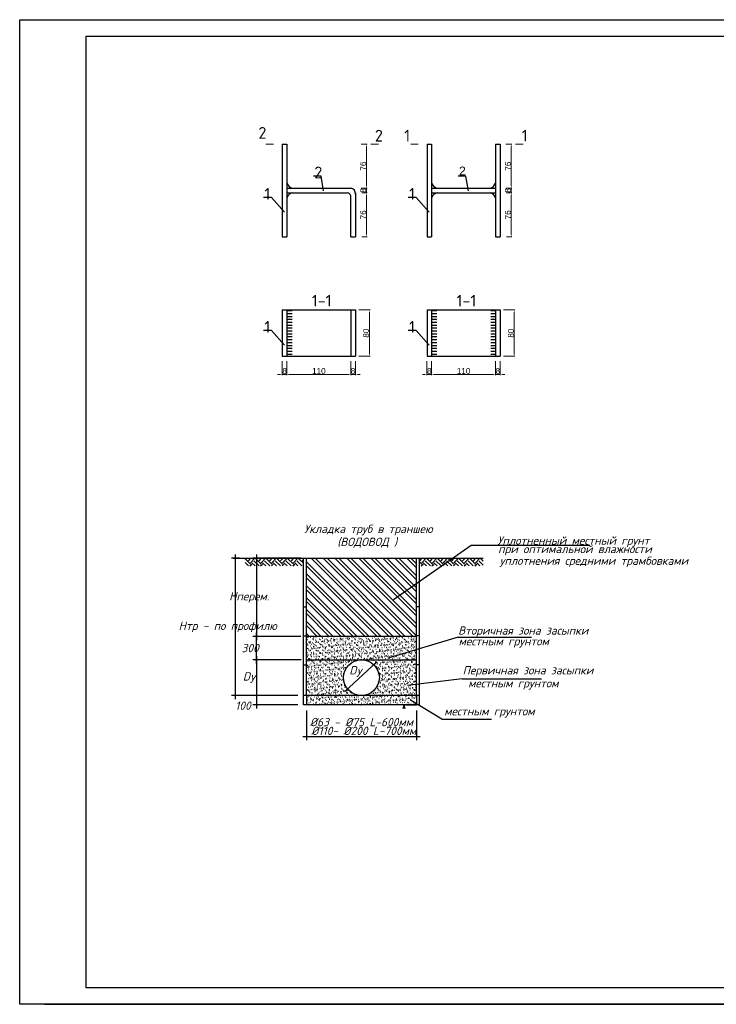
# Model space of a CAD drawing. Header units: inches. Extents: x -416310 to 1286511, y -34262 to 944600.
# Tile 75 of 84: x 870714 to 891714, y 41658 to 71358. Entities that reach past the tile are written whole.
import ezdxf
from ezdxf.enums import TextEntityAlignment as Align

# ---------------------------------------------------------------- set-up
doc = ezdxf.new("R2010")
doc.units = ezdxf.units.IN
doc.header["$MEASUREMENT"] = 0
doc.layers.get('Defpoints').update_dxf_attribs({"color": 4, "lineweight": 30})
doc.layers.add('PDF3_Text', color=7, linetype='Continuous')
doc.styles.add('GOST', font='isocpeur.ttf')
doc.styles.add('PDF ISOCPEUR Italic', font='isocpeui.ttf')
doc.styles.get("Standard").update_dxf_attribs({"font": 'arial.ttf'})
doc.dimstyles.new('ISO-25', dxfattribs={"dimtxt": 2.5, "dimasz": 2.5, "dimexe": 1.25, "dimexo": 0.625, "dimtad": 1, "dimtxsty": 'Standard', "dimcen": 2.5, "dimadec": 0, "dimazin": 0, "dimtfac": 1, "dimtmove": 0, "dimatfit": 3, "dimfxl": 0, "dimarcsym": 0})
pattern_1 = [(37.5, (-372945.14, 179635.45), (-4.292012, 131.282907), [0, -103.564229, 0, -115.828414, 0, -110.718337]), (7.5, (-372945.14, 179635.45), (120.582606, 192.28512), [0, -55.870176, 0, -93.344075, 0, -35.77054]), (327.5, (-373028.95, 179635.45), (212.180158, 0.385518), [0, -34.067181, 0, -122.641851, 0, -160.115749]), (317.5, (-373028.95, 179635.45), (204.820596, 59.799792), [0, -17.03359, 0, -80.3985465, 0, -91.981388])]
pattern_2 = [(37.5, (264040.22, 134063.08), (-4.292012, 131.282907), [0, -103.56423, 0, -115.828414, 0, -110.718337]), (7.5, (264040.22, 134063.08), (120.582606, 192.28512), [0, -55.870176, 0, -93.344075, 0, -35.77054]), (327.5, (263956.41, 134063.08), (212.180158, 0.385518), [0, -34.06718, 0, -122.64185, 0, -160.11575]), (317.5, (263956.41, 134063.08), (204.820596, 59.79979), [0, -17.03359, 0, -80.398547, 0, -91.981388])]
pattern_3 = [(45, (264040.22, 134063.08), (2e-14, 322.7944), [228.25011, -228.25011]), (45, (263979.7, 134123.6), (2e-14, 322.7944), [228.25011, -228.25011]), (45, (263919.17, 134184.13), (2e-14, 322.7944), [228.25011, -228.25011]), (135, (263919.17, 134224.48), (-322.7944, 2e-14), [228.25011, -228.25011]), (135, (263979.7, 134285), (-322.7944, 2e-14), [228.25011, -228.25011]), (135, (264040.22, 134345.53), (-322.7944, 2e-14), [228.25011, -228.25011])]
pattern_4 = [(135, (446847.58, 52348.4), (-180.66851, -180.66851), []), (135, (446847.58, 52468.84), (-180.66851, -180.66851), [])]

# ---------------------------------------------------------------- blocks, each defined once
blk = doc.blocks.new('*D156')
at = {"color": 0, "lineweight": 20, "transparency": 16777216}
for p, q in [((-145.2, 195.4), (-134.7, 195.4)), ((-136, 191.4), (-136, 123.4)), ((-145.2, 119.4), (-134.7, 119.4))]:
    blk.add_line(p, q, dxfattribs=at)
at = {"color": 0, "lineweight": 30, "transparency": 16777216}
for points in [[(-136.6, 191.4), (-135.3, 191.4), (-136, 195.4)], [(-136.6, 123.4), (-135.3, 123.4), (-136, 119.4)]]:
    blk.add_solid(points, dxfattribs=at)
at = {"layer": 'Defpoints', "color": 0, "lineweight": 30, "transparency": 16777216}
for p in [(-145.8, 195.4), (-145.8, 119.4), (-136, 119.4)]:
    blk.add_point(p, dxfattribs=at)
at = {"color": 0, "transparency": 16777216, "insert": (-141.7, 157.4), "char_height": 10, "attachment_point": 5, "rotation": 90}
blk.add_mtext('76', dxfattribs=at)
blk = doc.blocks.new('*D150')
at = {"color": 0, "lineweight": 20, "transparency": 16777216}
for p, q in [((-145.2, 119.4), (-134.7, 119.4)), ((-136, 123.4), (-136, 127.4)), ((-136, 119.4), (-136, 111.4)), ((-144, 111.4), (-134.7, 111.4)), ((-136, 107.4), (-136, 103.4))]:
    blk.add_line(p, q, dxfattribs=at)
at = {"color": 0, "linetype": 'Continuous', "lineweight": 30, "transparency": 16777216}
for points in [[(-136.6, 123.4), (-135.3, 123.4), (-136, 119.4)], [(-136.6, 107.4), (-135.3, 107.4), (-136, 111.4)]]:
    blk.add_solid(points, dxfattribs=at)
at = {"layer": 'Defpoints', "color": 0, "linetype": 'Continuous', "lineweight": 30, "transparency": 16777216}
for p in [(-145.8, 119.4), (-144.6, 111.4), (-136, 111.4)]:
    blk.add_point(p, dxfattribs=at)
at = {"color": 0, "linetype": 'Continuous', "lineweight": 25, "transparency": 16777216, "insert": (-141.7, 115.4), "char_height": 10, "attachment_point": 5, "rotation": 90}
blk.add_mtext('8', dxfattribs=at)
blk = doc.blocks.new('*D151')
at = {"color": 0, "lineweight": 20, "transparency": 16777216}
for p, q in [((-144, 111.4), (-134.7, 111.4)), ((-136, 107.4), (-136, 39.4)), ((-144, 35.4), (-134.7, 35.4))]:
    blk.add_line(p, q, dxfattribs=at)
at = {"color": 0, "lineweight": 30, "transparency": 16777216}
for points in [[(-136.6, 107.4), (-135.3, 107.4), (-136, 111.4)], [(-136.6, 39.4), (-135.3, 39.4), (-136, 35.4)]]:
    blk.add_solid(points, dxfattribs=at)
at = {"layer": 'Defpoints', "color": 0, "lineweight": 30, "transparency": 16777216}
for p in [(-144.6, 111.4), (-144.6, 35.4), (-136, 35.4)]:
    blk.add_point(p, dxfattribs=at)
at = {"color": 0, "transparency": 16777216, "insert": (-141.7, 73.4), "char_height": 10, "attachment_point": 5, "rotation": 90}
blk.add_mtext('76', dxfattribs=at)
blk = doc.blocks.new('*D152')
at = {"color": 0, "lineweight": 20, "transparency": 16777216}
for p, q in [((-149.2, -90.5), (-129.6, -90.5)), ((-130.9, -94.5), (-130.9, -166.5)), ((-149.2, -170.5), (-129.6, -170.5))]:
    blk.add_line(p, q, dxfattribs=at)
at = {"color": 0, "linetype": 'Continuous', "lineweight": 30, "transparency": 16777216}
for points in [[(-131.5, -94.5), (-130.2, -94.5), (-130.9, -90.5)], [(-131.5, -166.5), (-130.2, -166.5), (-130.9, -170.5)]]:
    blk.add_solid(points, dxfattribs=at)
at = {"layer": 'Defpoints', "color": 0, "linetype": 'Continuous', "lineweight": 30, "transparency": 16777216}
for p in [(-149.9, -90.5), (-149.9, -170.5), (-130.9, -170.5)]:
    blk.add_point(p, dxfattribs=at)
at = {"color": 0, "linetype": 'Continuous', "lineweight": 25, "transparency": 16777216, "insert": (-136.6, -130.5), "char_height": 10, "attachment_point": 5, "rotation": 90}
blk.add_mtext('80', dxfattribs=at)
blk = doc.blocks.new('*D153')
at = {"color": 0, "lineweight": 20, "transparency": 16777216}
for p, q in [((-281.1, -179), (-281.1, -202.8)), ((-273.1, -179), (-273.1, -202.8)), ((-285.1, -201.6), (-289.1, -201.6)), ((-281.1, -201.6), (-273.1, -201.6)), ((-269.1, -201.6), (-265.1, -201.6))]:
    blk.add_line(p, q, dxfattribs=at)
at = {"color": 0, "linetype": 'Continuous', "lineweight": 30, "transparency": 16777216}
for points in [[(-285.1, -200.9), (-285.1, -202.2), (-281.1, -201.6)], [(-269.1, -200.9), (-269.1, -202.2), (-273.1, -201.6)]]:
    blk.add_solid(points, dxfattribs=at)
at = {"layer": 'Defpoints', "color": 0, "linetype": 'Continuous', "lineweight": 30, "transparency": 16777216}
for p in [(-281.1, -178.4), (-273.1, -178.4), (-273.1, -201.6)]:
    blk.add_point(p, dxfattribs=at)
at = {"color": 0, "linetype": 'Continuous', "lineweight": 25, "transparency": 16777216, "insert": (-277.1, -195.8), "char_height": 10, "attachment_point": 5}
blk.add_mtext('8', dxfattribs=at)
blk = doc.blocks.new('*D154')
at = {"color": 0, "lineweight": 20, "transparency": 16777216}
for p, q in [((-273.1, -179), (-273.1, -202.8)), ((-163.1, -179), (-163.1, -202.8)), ((-269.1, -201.6), (-167.1, -201.6))]:
    blk.add_line(p, q, dxfattribs=at)
at = {"color": 0, "linetype": 'Continuous', "lineweight": 30, "transparency": 16777216}
for points in [[(-269.1, -200.9), (-269.1, -202.2), (-273.1, -201.6)], [(-167.1, -200.9), (-167.1, -202.2), (-163.1, -201.6)]]:
    blk.add_solid(points, dxfattribs=at)
at = {"layer": 'Defpoints', "color": 0, "linetype": 'Continuous', "lineweight": 30, "transparency": 16777216}
for p in [(-273.1, -178.4), (-163.1, -178.4), (-163.1, -201.6)]:
    blk.add_point(p, dxfattribs=at)
at = {"color": 0, "linetype": 'Continuous', "lineweight": 25, "transparency": 16777216, "insert": (-218.1, -195.8), "char_height": 10, "attachment_point": 5}
blk.add_mtext('110', dxfattribs=at)
blk = doc.blocks.new('*D155')
at = {"color": 0, "lineweight": 20, "transparency": 16777216}
for p, q in [((-163.1, -179), (-163.1, -202.8)), ((-155.1, -179), (-155.1, -202.8)), ((-167.1, -201.6), (-171.1, -201.6)), ((-163.1, -201.6), (-155.1, -201.6)), ((-151.1, -201.6), (-147.1, -201.6))]:
    blk.add_line(p, q, dxfattribs=at)
at = {"color": 0, "linetype": 'Continuous', "lineweight": 30, "transparency": 16777216}
for points in [[(-167.1, -200.9), (-167.1, -202.2), (-163.1, -201.6)], [(-151.1, -200.9), (-151.1, -202.2), (-155.1, -201.6)]]:
    blk.add_solid(points, dxfattribs=at)
at = {"layer": 'Defpoints', "color": 0, "linetype": 'Continuous', "lineweight": 30, "transparency": 16777216}
for p in [(-163.1, -178.4), (-155.1, -178.4), (-155.1, -201.6)]:
    blk.add_point(p, dxfattribs=at)
at = {"color": 0, "linetype": 'Continuous', "lineweight": 25, "transparency": 16777216, "insert": (-159.1, -195.8), "char_height": 10, "attachment_point": 5}
blk.add_mtext('8', dxfattribs=at)
blk = doc.blocks.new('*D143')
at = {"color": 0, "lineweight": 20, "transparency": 16777216}
for p, q in [((-394.5, 195.4), (-384, 195.4)), ((-385.3, 191.4), (-385.3, 123.4)), ((-394.5, 119.4), (-384, 119.4))]:
    blk.add_line(p, q, dxfattribs=at)
at = {"color": 0, "lineweight": 30, "transparency": 16777216}
for points in [[(-385.9, 191.4), (-384.6, 191.4), (-385.3, 195.4)], [(-385.9, 123.4), (-384.6, 123.4), (-385.3, 119.4)]]:
    blk.add_solid(points, dxfattribs=at)
at = {"layer": 'Defpoints', "color": 0, "lineweight": 30, "transparency": 16777216}
for p in [(-395.1, 195.4), (-395.1, 119.4), (-385.3, 119.4)]:
    blk.add_point(p, dxfattribs=at)
at = {"color": 0, "transparency": 16777216, "insert": (-391, 157.4), "char_height": 10, "attachment_point": 5, "rotation": 90}
blk.add_mtext('76', dxfattribs=at)
blk = doc.blocks.new('*D144')
at = {"color": 0, "lineweight": 20, "transparency": 16777216}
for p, q in [((-394.5, 119.4), (-384, 119.4)), ((-385.3, 123.4), (-385.3, 127.4)), ((-385.3, 119.4), (-385.3, 111.4)), ((-393.2, 111.4), (-384, 111.4)), ((-385.3, 107.4), (-385.3, 103.4))]:
    blk.add_line(p, q, dxfattribs=at)
at = {"color": 0, "linetype": 'Continuous', "lineweight": 30, "transparency": 16777216}
for points in [[(-385.9, 123.4), (-384.6, 123.4), (-385.3, 119.4)], [(-385.9, 107.4), (-384.6, 107.4), (-385.3, 111.4)]]:
    blk.add_solid(points, dxfattribs=at)
at = {"layer": 'Defpoints', "color": 0, "linetype": 'Continuous', "lineweight": 30, "transparency": 16777216}
for p in [(-395.1, 119.4), (-393.9, 111.4), (-385.3, 111.4)]:
    blk.add_point(p, dxfattribs=at)
at = {"color": 0, "linetype": 'Continuous', "lineweight": 25, "transparency": 16777216, "insert": (-391, 115.4), "char_height": 10, "attachment_point": 5, "rotation": 90}
blk.add_mtext('8', dxfattribs=at)
blk = doc.blocks.new('*D145')
at = {"color": 0, "lineweight": 20, "transparency": 16777216}
for p, q in [((-393.2, 111.4), (-384, 111.4)), ((-385.3, 107.4), (-385.3, 39.4)), ((-393.2, 35.4), (-384, 35.4))]:
    blk.add_line(p, q, dxfattribs=at)
at = {"color": 0, "linetype": 'Continuous', "lineweight": 30, "transparency": 16777216}
for points in [[(-385.9, 107.4), (-384.6, 107.4), (-385.3, 111.4)], [(-385.9, 39.4), (-384.6, 39.4), (-385.3, 35.4)]]:
    blk.add_solid(points, dxfattribs=at)
at = {"layer": 'Defpoints', "color": 0, "linetype": 'Continuous', "lineweight": 30, "transparency": 16777216}
for p in [(-393.9, 111.4), (-393.9, 35.4), (-385.3, 35.4)]:
    blk.add_point(p, dxfattribs=at)
at = {"color": 0, "linetype": 'Continuous', "lineweight": 25, "transparency": 16777216, "insert": (-391, 73.4), "char_height": 10, "attachment_point": 5, "rotation": 90}
blk.add_mtext('76', dxfattribs=at)
blk = doc.blocks.new('*D146')
at = {"color": 0, "lineweight": 20, "transparency": 16777216}
for p, q in [((-398.5, -90.5), (-378.9, -90.5)), ((-380.2, -94.5), (-380.2, -166.5)), ((-398.5, -170.5), (-378.9, -170.5))]:
    blk.add_line(p, q, dxfattribs=at)
at = {"color": 0, "linetype": 'Continuous', "lineweight": 30, "transparency": 16777216}
for points in [[(-380.8, -94.5), (-379.5, -94.5), (-380.2, -90.5)], [(-380.8, -166.5), (-379.5, -166.5), (-380.2, -170.5)]]:
    blk.add_solid(points, dxfattribs=at)
at = {"layer": 'Defpoints', "color": 0, "linetype": 'Continuous', "lineweight": 30, "transparency": 16777216}
for p in [(-399.2, -90.5), (-399.2, -170.5), (-380.2, -170.5)]:
    blk.add_point(p, dxfattribs=at)
at = {"color": 0, "linetype": 'Continuous', "lineweight": 25, "transparency": 16777216, "insert": (-385.9, -130.5), "char_height": 10, "attachment_point": 5, "rotation": 90}
blk.add_mtext('80', dxfattribs=at)
blk = doc.blocks.new('*D147')
at = {"color": 0, "lineweight": 20, "transparency": 16777216}
for p, q in [((-530.4, -179), (-530.4, -202.8)), ((-522.4, -179), (-522.4, -202.8)), ((-534.4, -201.6), (-538.4, -201.6)), ((-530.4, -201.6), (-522.4, -201.6)), ((-518.4, -201.6), (-514.4, -201.6))]:
    blk.add_line(p, q, dxfattribs=at)
at = {"color": 0, "linetype": 'Continuous', "lineweight": 30, "transparency": 16777216}
for points in [[(-534.4, -200.9), (-534.4, -202.2), (-530.4, -201.6)], [(-518.4, -200.9), (-518.4, -202.2), (-522.4, -201.6)]]:
    blk.add_solid(points, dxfattribs=at)
at = {"layer": 'Defpoints', "color": 0, "linetype": 'Continuous', "lineweight": 30, "transparency": 16777216}
for p in [(-530.4, -178.4), (-522.4, -178.4), (-522.4, -201.6)]:
    blk.add_point(p, dxfattribs=at)
at = {"color": 0, "linetype": 'Continuous', "lineweight": 25, "transparency": 16777216, "insert": (-526.4, -195.8), "char_height": 10, "attachment_point": 5}
blk.add_mtext('8', dxfattribs=at)
blk = doc.blocks.new('*D148')
at = {"color": 0, "lineweight": 20, "transparency": 16777216}
for p, q in [((-522.4, -179), (-522.4, -202.8)), ((-412.4, -179), (-412.4, -202.8)), ((-518.4, -201.6), (-416.4, -201.6))]:
    blk.add_line(p, q, dxfattribs=at)
at = {"color": 0, "linetype": 'Continuous', "lineweight": 30, "transparency": 16777216}
for points in [[(-518.4, -200.9), (-518.4, -202.2), (-522.4, -201.6)], [(-416.4, -200.9), (-416.4, -202.2), (-412.4, -201.6)]]:
    blk.add_solid(points, dxfattribs=at)
at = {"layer": 'Defpoints', "color": 0, "linetype": 'Continuous', "lineweight": 30, "transparency": 16777216}
for p in [(-522.4, -178.4), (-412.4, -178.4), (-412.4, -201.6)]:
    blk.add_point(p, dxfattribs=at)
at = {"color": 0, "linetype": 'Continuous', "lineweight": 25, "transparency": 16777216, "insert": (-467.4, -195.8), "char_height": 10, "attachment_point": 5}
blk.add_mtext('110', dxfattribs=at)
blk = doc.blocks.new('*D149')
at = {"color": 0, "lineweight": 20, "transparency": 16777216}
for p, q in [((-412.4, -179), (-412.4, -202.8)), ((-404.4, -179), (-404.4, -202.8)), ((-416.4, -201.6), (-420.4, -201.6)), ((-412.4, -201.6), (-404.4, -201.6)), ((-400.4, -201.6), (-396.4, -201.6))]:
    blk.add_line(p, q, dxfattribs=at)
at = {"color": 0, "linetype": 'Continuous', "lineweight": 30, "transparency": 16777216}
for points in [[(-416.4, -200.9), (-416.4, -202.2), (-412.4, -201.6)], [(-400.4, -200.9), (-400.4, -202.2), (-404.4, -201.6)]]:
    blk.add_solid(points, dxfattribs=at)
at = {"layer": 'Defpoints', "color": 0, "linetype": 'Continuous', "lineweight": 30, "transparency": 16777216}
for p in [(-412.4, -178.4), (-404.4, -178.4), (-404.4, -201.6)]:
    blk.add_point(p, dxfattribs=at)
at = {"color": 0, "linetype": 'Continuous', "lineweight": 25, "transparency": 16777216, "insert": (-408.4, -195.8), "char_height": 10, "attachment_point": 5}
blk.add_mtext('8', dxfattribs=at)
blk = doc.blocks.new('A$C0D295478')
at = {"linetype": 'Continuous', "lineweight": 25}
h = blk.add_hatch(dxfattribs=at)
h.set_pattern_fill('ACAD_ISO06W100', color=0)
h.set_pattern_definition([(0, (-1121892.2915, 1330076.229), (0, 5), [24, -3, 0.5, -3, 0.5, -6.5]), (0, (-1121892.2915, 1330076.229), (0, 5), [-34, 0.5, -3])])
h.paths.add_polyline_path([(-521.35, -90.45), (-513.35, -90.45), (-513.35, -170.45), (-521.35, -170.45)])
h = blk.add_hatch(dxfattribs=at)
h.set_pattern_fill('ACAD_ISO06W100', color=0)
h.set_pattern_definition([(0, (-1121643.0087, 1330076.229), (0, 5), [24, -3, 0.5, -3, 0.5, -6.5]), (0, (-1121643.0087, 1330076.229), (0, 5), [-34, 0.5, -3])])
h.paths.add_polyline_path([(-272.07, -90.45), (-264.07, -90.45), (-264.07, -170.45), (-272.07, -170.45)])
h = blk.add_hatch(dxfattribs=at)
h.set_pattern_fill('ACAD_ISO06W100', color=0)
h.set_pattern_definition([(0, (-1121542.0165, 1330076.229), (0, 5), [24, -3, 0.5, -3, 0.5, -6.5]), (0, (-1121542.0165, 1330076.229), (0, 5), [-34, 0.5, -3])])
h.paths.add_polyline_path([(-171.08, -90.45), (-163.08, -90.45), (-163.08, -170.45), (-171.08, -170.45)])
at = {"color": 1}
for points in [[(-545.27, 195.37, 1.8, 1.8, 0), (-558.77, 195.37, 1.8, 1.8, 0), (-554.27, 195.37, 0, 2.7, 0), (-554.27, 204.37, 0, 0, 0), (-554.27, 217.87, 0, 0, 0)], [(-378.04, 195.37, 1.8, 1.8, 0), (-364.54, 195.37, 1.8, 1.8, 0), (-369.04, 195.37, 0, 2.7, 0), (-369.04, 204.37, 0, 0, 0), (-369.04, 217.87, 0, 0, 0)], [(-295.98, 195.37, 1.8, 1.8, 0), (-309.48, 195.37, 1.8, 1.8, 0), (-304.98, 195.37, 0, 2.7, 0), (-304.98, 204.37, 0, 0, 0), (-304.98, 217.87, 0, 0, 0)], [(-128.75, 195.37, 1.8, 1.8, 0), (-115.25, 195.37, 1.8, 1.8, 0), (-119.75, 195.37, 0, 2.7, 0), (-119.75, 204.37, 0, 0, 0), (-119.75, 217.87, 0, 0, 0)]]:
    blk.add_lwpolyline(points, format="xyseb", dxfattribs=at)
at = {"color": 0, "linetype": 'Continuous', "lineweight": 30}
for points in [[(-530.36, 195.41), (-530.36, 35.41)], [(-530.36, 195.41), (-522.36, 195.41)], [(-522.36, 195.41), (-522.36, 35.41)], [(-281.08, 195.41), (-281.08, 35.41)], [(-281.08, 195.41), (-273.08, 195.41)], [(-273.08, 195.41), (-273.08, 35.41)], [(-163.08, 195.41), (-163.08, 35.41)], [(-163.08, 195.41), (-155.08, 195.41)], [(-155.08, 195.41), (-155.08, 35.41)], [(-522.36, 119.41), (-412.36, 119.41)], [(-273.08, 119.41), (-163.08, 119.41)], [(-522.36, 111.41), (-418.53, 111.41)], [(-412.36, 35.41), (-412.36, 106.27)], [(-404.36, 111.56), (-404.36, 35.41)], [(-273.08, 111.41), (-163.08, 111.41)], [(-530.36, 35.41), (-522.36, 35.41)], [(-412.36, 35.41), (-404.36, 35.41)], [(-281.08, 35.41), (-273.08, 35.41)], [(-163.08, 35.41), (-155.08, 35.41)], [(-530.36, -90.45), (-530.36, -170.45)], [(-530.36, -90.45), (-404.36, -90.45)], [(-522.36, -90.45), (-522.36, -170.45)], [(-412.36, -90.45), (-412.36, -170.45)], [(-404.36, -90.45), (-404.36, -170.45)], [(-281.08, -90.45), (-281.08, -170.45)], [(-281.08, -90.45), (-155.08, -90.45)], [(-273.08, -90.45), (-273.08, -170.45)], [(-163.08, -90.45), (-163.08, -170.45)], [(-155.08, -90.45), (-155.08, -170.45)], [(-530.36, -170.45), (-404.36, -170.45)], [(-281.08, -170.45), (-155.08, -170.45)]]:
    blk.add_lwpolyline(points, dxfattribs=at)
at = {"color": 0, "linetype": 'Continuous', "lineweight": 25}
for points in [[(-459.14, 114.84), (-463.22, 139.89), (-476.7, 139.89)], [(-209.86, 114.84), (-213.93, 139.89), (-227.42, 139.89)], [(-526.4, 77.95), (-549.21, 103), (-562.7, 103)], [(-277.12, 77.95), (-299.93, 103), (-313.41, 103)], [(-526.4, -151.22), (-549.21, -126.17), (-562.7, -126.17)], [(-277.12, -151.22), (-299.93, -126.17), (-313.41, -126.17)]]:
    blk.add_lwpolyline(points, dxfattribs=at)
for centre, start, end in [((-509.66, 132.62), 201.12256, 256.05104), ((-260.38, 132.62), 201.12256, 256.05104), ((-175.78, 132.62), 283.94896, 338.87744), ((-509.66, 98.2), 103.94896, 158.87744), ((-260.38, 98.2), 103.94896, 158.87744), ((-175.78, 98.2), 21.12256, 76.05104)]:
    blk.add_arc(centre, 13.61, start, end, dxfattribs=at)
at = {"color": 0, "linetype": 'Continuous', "lineweight": 30}
for centre, radius, start, end in [((-413.64, 110.13), 9.37, 352.13388, 82.13388), ((-418.91, 104.69), 6.74, 13.58955, 86.80611)]:
    blk.add_arc(centre, radius, start, end, dxfattribs=at)
at = {"style": 'GOST'}
for s, p in [('2', (-557.69, 224.78)), ('2', (-357.09, 219.97)), ('1', (-310.18, 219.97)), ('1', (-107.81, 219.97))]:
    blk.add_text(s, height=20.25, dxfattribs=at).set_placement(p, align=Align.TOP_RIGHT)
at = {"char_height": 20.25, "attachment_point": 1, "style": 'GOST'}
for s, insert in [('2', (-475.22, 156.53)), ('1', (-561.21, 119.64)), ('1', (-311.93, 119.64)), ('1-1', (-479.54, -64.46)), ('1-1', (-230.25, -64.46)), ('1', (-561.21, -109.53)), ('1', (-311.93, -109.53))]:
    blk.add_mtext_dynamic_manual_height_columns(s, width=8.9312, gutter_width=12.5, heights=[0], dxfattribs=dict(at, insert=insert))
at = {"color": 0, "linetype": 'Continuous', "lineweight": 25, "insert": (-225.93, 156.53), "char_height": 15, "attachment_point": 1}
blk.add_mtext_dynamic_manual_height_columns('2', width=8.9312, gutter_width=12.5, heights=[0], dxfattribs=at)
for base, p1, p2, override, picture, middle in [((-385.26, 119.41), (-395.12, 195.41), (-395.12, 119.41), {"dimtxt": 10, "dimasz": 4, "dimdec": 1, "dimclrd": 0, "dimclre": 0, "dimclrt": 0, "dimtdec": 1, "dimfxl": 120, "dimfxlon": 1, "dimlwd": 20, "dimlwe": 20}, '*D143', (-391, 157.41)), ((-135.98, 119.41), (-145.84, 195.41), (-145.84, 119.41), {"dimtxt": 10, "dimasz": 4, "dimdec": 1, "dimtdec": 1, "dimfxl": 120, "dimfxlon": 1, "dimlwd": 20, "dimlwe": 20}, '*D156', (-141.71, 157.41)), ((-135.98, 35.41), (-144.59, 111.41), (-144.59, 35.41), {"dimtxt": 10, "dimasz": 4, "dimdec": 1, "dimtdec": 1, "dimtmove": 1, "dimfxl": 120, "dimfxlon": 1, "dimlwd": 20, "dimlwe": 20}, '*D151', (-141.71, 73.41))]:
    dim = blk.add_linear_dim(base=base, p1=p1, p2=p2, angle=90, dimstyle='ISO-25', override=override)
    dim.commit()
    dim.dimension.update_dxf_attribs({"geometry": picture, "text_midpoint": middle})
at = {"color": 0, "linetype": 'Continuous', "lineweight": 25}
for base, p1, p2, angle, picture, middle in [((-385.26, 111.41), (-395.12, 119.41), (-393.87, 111.41), 90, '*D144', (-391, 115.41)), ((-135.98, 111.41), (-145.84, 119.41), (-144.59, 111.41), 90, '*D150', (-141.71, 115.41)), ((-385.26, 35.41), (-393.87, 111.41), (-393.87, 35.41), 90, '*D145', (-391, 73.41)), ((-380.16, -170.45), (-399.15, -90.45), (-399.15, -170.45), 90, '*D146', (-385.89, -130.45)), ((-130.88, -170.45), (-149.87, -90.45), (-149.87, -170.45), 90, '*D152', (-136.61, -130.45)), ((-412.36, -201.58), (-522.36, -178.4), (-412.36, -178.4), 180, '*D148', (-467.36, -195.85)), ((-404.36, -201.58), (-412.36, -178.4), (-404.36, -178.4), 180, '*D149', (-408.36, -195.85)), ((-163.08, -201.58), (-273.08, -178.4), (-163.08, -178.4), 180, '*D154', (-218.08, -195.85)), ((-155.08, -201.58), (-163.08, -178.4), (-155.08, -178.4), 180, '*D155', (-159.08, -195.85))]:
    dim = blk.add_linear_dim(base=base, p1=p1, p2=p2, angle=angle, dimstyle='ISO-25', override={"dimtxt": 10, "dimasz": 4, "dimdec": 1, "dimtdec": 1, "dimtmove": 1, "dimfxl": 120, "dimfxlon": 1, "dimlwd": 20, "dimlwe": 20}, dxfattribs=at)
    dim.commit()
    dim.dimension.update_dxf_attribs({"geometry": picture, "text_midpoint": middle})
for p1, p2, picture, middle in [((-530.36, -178.4), (-522.36, -178.4), '*D147', (-526.36, -195.85)), ((-281.08, -178.4), (-273.08, -178.4), '*D153', (-277.08, -195.85))]:
    dim = blk.add_aligned_dim(p1=p1, p2=p2, distance=-23.18, dimstyle='ISO-25', override={"dimtxt": 10, "dimasz": 4, "dimdec": 1, "dimtdec": 1, "dimtmove": 1, "dimfxl": 120, "dimfxlon": 1, "dimlwd": 20, "dimlwe": 20}, dxfattribs=at)
    dim.commit()
    dim.dimension.update_dxf_attribs({"geometry": picture, "text_midpoint": middle})

msp = doc.modelspace()

# ---------------------------------------------------------------- hatches: boundary and pattern name
at = {"layer": 'PDF3_Text'}
h = msp.add_hatch(dxfattribs=at)
h.set_pattern_fill('EARTH', color=256, scale=35.944899, angle=45, style=0)
h.set_pattern_definition(pattern_3)
h.paths.add_polyline_path([(879264.9068, 55110.634), (877509.5555, 55110.634), (877509.5555, 54880.4486), (879264.9068, 54880.4486)])
h.paths.add_polyline_path([(884688.1723, 55110.634), (882769.0357, 55110.634), (882769.0357, 54880.4486), (884688.1723, 54880.4486)])
h = msp.add_hatch(dxfattribs=at)
h.set_pattern_fill('EARTH', color=256, scale=35.944899, angle=45, style=0)
h.set_pattern_definition(pattern_3)
h.paths.add_polyline_path([(879264.9068, 55110.634), (877509.5555, 55110.634), (877509.5555, 54880.4486), (879264.9068, 54880.4486)])
h.paths.add_polyline_path([(884688.1723, 55110.634), (882769.0357, 55110.634), (882769.0357, 54880.4486), (884688.1723, 54880.4486)])
h = msp.add_hatch(dxfattribs=at)
h.set_pattern_fill('ANSI32', color=256, scale=26.824552, angle=90, style=0)
h.set_pattern_definition(pattern_4)
h.paths.add_polyline_path([(882674.9861, 55110.634), (879358.9564, 55110.634), (879358.9564, 52756.3741), (882674.9861, 52756.3741)])
h = msp.add_hatch(dxfattribs=at)
h.set_pattern_fill('ANSI32', color=256, scale=26.824552, angle=90, style=0)
h.set_pattern_definition(pattern_4)
h.paths.add_polyline_path([(882674.9861, 55110.634), (879358.9564, 55110.634), (879358.9564, 52756.3741), (882674.9861, 52756.3741)])
h = msp.add_hatch(dxfattribs=at)
h.set_pattern_fill('AR-SAND', color=256, scale=2.682455, style=0)
h.set_pattern_definition(pattern_1)
h.paths.add_polyline_path([(882674.9861, 52756.3741), (879358.9564, 52756.3741), (879358.9564, 50971.5193), (881016.9713, 50971.5193, -0.4142135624), (880477.7978, 51510.6928, -1), (881556.1448, 51510.6928, -0.4142135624), (881016.9713, 50971.5193), (882674.9861, 50971.5193)])
h = msp.add_hatch(dxfattribs=at)
h.set_pattern_fill('AR-SAND', color=256, scale=2.682455, style=0)
h.set_pattern_definition(pattern_1)
h.paths.add_polyline_path([(882674.9861, 52756.3741), (879358.9564, 52756.3741), (879358.9564, 50971.5193), (881016.9713, 50971.5193, -0.4142135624), (880477.7978, 51510.6928, -1), (881556.1448, 51510.6928, -0.4142135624), (881016.9713, 50971.5193), (882674.9861, 50971.5193)])
h = msp.add_hatch(dxfattribs=at)
h.set_pattern_fill('AR-SAND', color=256, scale=2.682455, style=0)
h.set_pattern_definition(pattern_2)
h.paths.add_polyline_path([(882674.9861, 50971.5193), (879358.9564, 50971.5193), (879358.9564, 50688.4295), (882674.9861, 50688.4295)])
h = msp.add_hatch(dxfattribs=at)
h.set_pattern_fill('AR-SAND', color=256, scale=2.682455, style=0)
h.set_pattern_definition(pattern_2)
h.paths.add_polyline_path([(882674.9861, 50971.5193), (879358.9564, 50971.5193), (879358.9564, 50688.4295), (882674.9861, 50688.4295)])

# ---------------------------------------------------------------- linework, layer by layer
msp.add_line((871464.3228, 41657.7177), (912714.3228, 41657.7177))
msp.add_lwpolyline([(870714.3228, 71357.7177), (912714.3228, 71357.7177), (912714.3228, 41657.7177), (870714.3228, 41657.7177)], close=True)
at = {"color": 18, "lineweight": 30, "true_color": 0x000000}
msp.add_lwpolyline([(912214.3228, 42157.7177), (872714.3228, 42157.7177), (872714.3228, 70857.7177), (912214.3228, 70857.7177)], close=True, dxfattribs=at)
at = {"layer": 'PDF3_Text'}
for p, q in [((881986.6473, 53866.1517), (884320.0084, 55503.9935)), ((884320.0084, 55503.9935), (887901.1723, 55503.9935)), ((877342.5008, 55110.634), (877097.9124, 55110.634)), ((877342.5008, 55110.634), (877097.9124, 55110.634)), ((877150.1065, 55110.634), (884690.3831, 55110.634)), ((877150.1065, 55110.634), (884690.3831, 55110.634)), ((877209.2822, 55222.0038), (877209.2822, 50860.1495)), ((877209.2822, 55222.0038), (877209.2822, 50860.1495)), ((879191.9017, 55110.634), (877746.2172, 55110.634)), ((879191.9017, 55110.634), (877746.2172, 55110.634)), ((877857.587, 55222.0038), (877857.587, 52645.0043)), ((877857.587, 55222.0038), (877857.587, 52645.0043)), ((879264.9068, 50688.4295), (879264.9068, 55110.634)), ((879264.9068, 50688.4295), (879264.9068, 55110.634)), ((879358.9564, 50971.5193), (879358.9564, 55110.634)), ((879358.9564, 55110.634), (882674.9861, 55110.634)), ((879358.9564, 50971.5193), (879358.9564, 55110.634)), ((879358.9564, 55110.634), (882674.9861, 55110.634)), ((882674.9861, 50971.5193), (882674.9861, 55110.634)), ((882674.9861, 50971.5193), (882674.9861, 55110.634)), ((882769.0357, 50688.4295), (882769.0357, 55110.634)), ((882769.0357, 50688.4295), (882769.0357, 55110.634)), ((879264.9068, 53646.0052), (879358.9564, 53646.0052)), ((879264.9068, 53646.0052), (879358.9564, 53646.0052)), ((882769.0357, 53646.0052), (882674.9861, 53646.0052)), ((882769.0357, 53646.0052), (882674.9861, 53646.0052)), ((877857.587, 51938.0788), (877857.587, 52867.7439)), ((877857.587, 51938.0788), (877857.587, 52867.7439)), ((879191.9017, 52756.3741), (877746.2172, 52756.3741)), ((879191.9017, 52756.3741), (877746.2172, 52756.3741)), ((879191.9017, 52756.3741), (877746.2172, 52756.3741)), ((879191.9017, 52756.3741), (877746.2172, 52756.3741)), ((879264.9068, 52771.5166), (879358.9564, 52771.5166)), ((879264.9068, 52771.5166), (879358.9564, 52771.5166)), ((882674.9861, 52756.3741), (879358.9564, 52756.3741)), ((882674.9861, 52756.3741), (879358.9564, 52756.3741)), ((883932.7043, 52729.6587), (881853.3003, 52106.8688)), ((882769.0357, 52771.5166), (882674.9861, 52771.5166)), ((882769.0357, 52771.5166), (882674.9861, 52771.5166)), ((883932.7043, 52729.6587), (886145.567, 52729.6587)), ((879200.6799, 52049.4485), (877746.2172, 52049.4485)), ((879097.8521, 52049.4485), (877746.2172, 52049.4485)), ((879200.6799, 52049.4485), (877746.2172, 52049.4485)), ((879097.8521, 52049.4485), (877746.2172, 52049.4485)), ((877857.587, 52160.8183), (877857.587, 50860.1495)), ((877857.587, 52160.8183), (877857.587, 50860.1495)), ((879264.9068, 51897.028), (879358.9564, 51897.028)), ((879264.9068, 51897.028), (879358.9564, 51897.028)), ((881473.241, 51974.1797), (880518.0735, 51093.436)), ((881504.6095, 51775.8706), (881466.8615, 51816.8083)), ((882769.0357, 51897.028), (882674.9861, 51897.028)), ((882769.0357, 51897.028), (882674.9861, 51897.028)), ((884056.6722, 51471.1506), (882403.8659, 51274.0489)), ((884056.6722, 51471.1506), (886442.3214, 51471.1506)), ((880713.193, 51046.1188), (880675.445, 51087.0565)), ((879097.8521, 50971.5193), (877097.9124, 50971.5193)), ((879097.8521, 50971.5193), (877097.9124, 50971.5193)), ((879097.8521, 50971.5193), (877746.2172, 50971.5193)), ((879097.8521, 50971.5193), (877746.2172, 50971.5193)), ((879097.8521, 50971.5193), (877746.2172, 50971.5193)), ((879097.8521, 50971.5193), (877746.2172, 50971.5193)), ((877857.587, 51082.8891), (877857.587, 50577.0597)), ((877857.587, 51082.8891), (877857.587, 50577.0597)), ((882769.0357, 50971.5193), (879264.9068, 50971.5193)), ((882769.0357, 50971.5193), (879264.9068, 50971.5193)), ((882769.0357, 50971.5193), (879264.9068, 50971.5193)), ((882769.0357, 50971.5193), (879264.9068, 50971.5193)), ((879358.9564, 50971.5193), (879358.9564, 50688.4295)), ((879358.9564, 50971.5193), (879358.9564, 50688.4295)), ((883445.1513, 50259.2234), (882494.912, 50830.4095)), ((883445.1513, 50259.2234), (882494.912, 50830.4095)), ((882674.9861, 50971.5193), (882674.9861, 50688.4295)), ((882674.9861, 50971.5193), (882674.9861, 50688.4295)), ((879097.8521, 50688.4295), (877746.2172, 50688.4295)), ((879097.8521, 50688.4295), (877746.2172, 50688.4295)), ((882769.0357, 50688.4295), (879264.9068, 50688.4295)), ((882769.0357, 50688.4295), (879264.9068, 50688.4295)), ((882674.9861, 50688.4295), (879358.9564, 50688.4295)), ((882674.9861, 50688.4295), (879358.9564, 50688.4295)), ((879358.9564, 50521.3749), (879358.9564, 49623.3269)), ((882358.0911, 50688.4295), (882674.9861, 50688.4295)), ((882358.0911, 50688.4295), (882674.9861, 50688.4295)), ((882674.9861, 50521.3749), (882674.9861, 49623.3269)), ((883445.1513, 50259.2234), (884942.3886, 50259.2234)), ((883445.1513, 50259.2234), (884942.3886, 50259.2234)), ((879247.5866, 49734.6967), (882786.3559, 49734.6967))]:
    msp.add_line(p, q, dxfattribs=at)
for points in [[(879358.9564, 52049.8663), (882674.9861, 52049.8663)], [(882289.847, 50688.4295), (882259.8735, 50574.7298)], [(882290.3945, 50688.4301), (882320.611, 50574.7948)]]:
    msp.add_lwpolyline(points, dxfattribs=at)
msp.add_circle((881016.9713, 51510.6928), 539.1735, dxfattribs=at)
msp.add_circle((881016.9713, 51510.6928), 539.1735, dxfattribs=at)

# ---------------------------------------------------------------- block references
at = {"layer": 'PDF3_Text', "xscale": 17.50000000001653, "yscale": 17.50000000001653, "zscale": 17.50000000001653}
msp.add_blockref('A$C0D295478', (887911.9318, 64187.0183), dxfattribs=at)

# ---------------------------------------------------------------- texts
at = {"layer": 'PDF3_Text', "style": 'PDF ISOCPEUR Italic'}
for s, p in [('Укладка труб в траншею ', (879288.5131, 55873.8858)), ('    (ВОДОВОД )', (879652.1615, 55482.5653)), ('Уплотненный местный грунт', (885115.9977, 55522.0933)), ('при оптимальной влажности', (885137.9631, 55266.7222)), (' уплотнения средними трамбовками', (885024.5773, 54913.226)), ('Вторичная зона засыпки', (883932.3529, 52808.0345)), ('местным грунтом', (883944.4982, 52485.4685)), ('Первичная зона засыпки', (884066.9751, 51608.8725)), ('местным грунтом', (884233.2476, 51217.9412)), ('местным грунтом', (883512.2257, 50373.687))]:
    msp.add_text(s, height=250, dxfattribs=at).set_placement(p)
at = {"layer": 'PDF3_Text', "char_height": 250, "attachment_point": 5, "style": 'PDF ISOCPEUR Italic'}
for s, insert in [('\\A1;Hперем.', (877634.8474, 53933.504)), ('\\A1;Hперем.', (877634.8474, 53933.504)), ('\\A1;Hтр - по профилю', (876986.5426, 53041.0766)), ('\\A1;300', (877662.6898, 52402.9113)), ('\\A1;300', (877662.6898, 52402.9113)), ('\\A1;Dy', (880844.6653, 51697.5588)), ('\\A1;Dy', (877634.8474, 51510.4839)), ('\\A1;Dy', (877634.8474, 51510.4839)), ('\\A1;100', (877444.75, 50666.186)), ('\\A1;100', (877444.75, 50666.186)), ('\\A1;%%C63 -^I%%C75 L-600мм', (881016.9713, 50169.788)), ('\\A1;%%C110-^I%%C200 L-700мм', (881086.6083, 49906.4867))]:
    msp.add_mtext(s, dxfattribs=dict(at, insert=insert))

doc.saveas('drawing.dxf')
